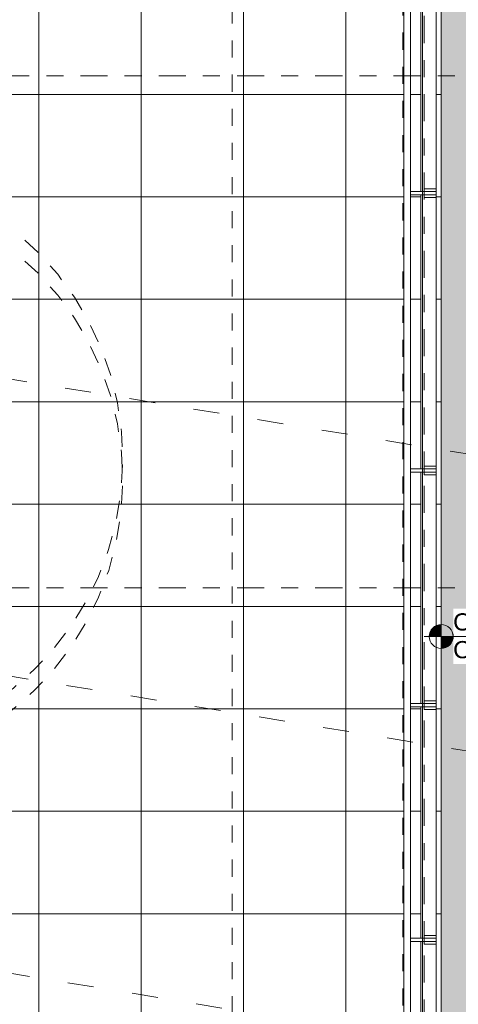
# Model space of a CAD drawing. Header units: metres. Extents: x -180 to 4, y -47 to 4.
# Tile 44 of 256: x -162.59 to -160.02, y -25.39 to -19.62. Entities that reach past the tile are written whole.
import ezdxf

# ---------------------------------------------------------------- set-up
doc = ezdxf.new("R2010")
doc.units = ezdxf.units.M
doc.header["$LTSCALE"] = 0.05
for name, pattern in [('Dash Style-1', [1.999894, 0.999947, -0.999947]), ('ISO-03 Gestrichelt mit Abstand', [7.62, 3.048, -4.572]), ('Linienart-34', [4.233, 2.116, -2.117]), ('Linienart-53', [5.291531, 3.175, -1.058062, 0.352704, -0.705764])]:
    doc.linetypes.add(name, pattern=pattern)
for name, color, linetype, lineweight, true_color in [('30 -34 Innenwände- 4 Türen_Fenster', 7, 'Continuous', 15, 0x9955ff), ('30 -36 Dächer- 3 Dachbeläge', 7, 'Continuous', 15, 0x9999ff), ('30 -36 Dächer- 4 Dachbekleidungen', 7, 'Continuous', 9, 0xccccff), ('70 -72 Beschriftung- 1 Beschriftung allgemein', 7, 'Continuous', 9, 0xff6633)]:
    doc.layers.add(name, color=color, linetype=linetype, lineweight=lineweight, true_color=true_color)
for name, color, linetype, lineweight in [('60- 61 allgemeine Ausstattung- 4 Terrassen', 7, 'Continuous', 9), ('70 -71 Achsen- 1 Gebäudeachsen', 7, 'Linienart-53', 18), ('70 -72 Beschriftung- 5 Höhenkoten', 7, 'Continuous', 15), ('Bemaßung', 7, 'Continuous', 5), ('Keine', 7, 'Continuous', 9)]:
    doc.layers.add(name, color=color, linetype=linetype, lineweight=lineweight)
doc.styles.add('Arial', font='arial.ttf')

# ---------------------------------------------------------------- blocks, each defined once
blk = doc.blocks.new('Gruppe-941')
at = {"layer": '30 -34 Innenwände- 4 Türen_Fenster', "color": 7, "linetype": 'ISO-03 Gestrichelt mit Abstand', "lineweight": 15, "transparency": 33554636}
blk.add_line((-170.581, -23.907), (-161.1338, -25.454), dxfattribs=at)
blk = doc.blocks.new('Gruppe-942')
at = {"layer": '30 -34 Innenwände- 4 Türen_Fenster', "color": 7, "linetype": 'ISO-03 Gestrichelt mit Abstand', "lineweight": 15, "transparency": 33554636}
blk.add_line((-167.581, -22.657), (-158.1338, -24.204), dxfattribs=at)
blk = doc.blocks.new('Gruppe-943')
at = {"layer": '30 -34 Innenwände- 4 Türen_Fenster', "color": 7, "linetype": 'ISO-03 Gestrichelt mit Abstand', "lineweight": 15, "transparency": 33554636}
blk.add_line((-164.581, -21.407), (-155.1338, -22.954), dxfattribs=at)
blk = doc.blocks.new('Gruppe-1230')
at = {"color": 255}
blk.add_wipeout([(-160.221, -24.9995), (-160.151, -24.9995), (-160.151, -25.0195), (-160.221, -25.0195)], dxfattribs=at).dxf.layer = '30 -36 Dächer- 4 Dachbekleidungen'
at = {"layer": '30 -36 Dächer- 4 Dachbekleidungen', "flags": 128}
for points in [[(-160.221, -24.9995), (-160.221, -24.9845), (-160.151, -24.9845), (-160.151, -24.9995)], [(-160.221, -24.9995), (-160.151, -24.9995), (-160.151, -25.0195), (-160.221, -25.0195)], [(-160.221, -25.0195), (-160.221, -25.0345), (-160.151, -25.0345), (-160.151, -25.0195)]]:
    blk.add_lwpolyline(points, dxfattribs=at)
at = {"color": 255}
blk.add_wipeout([(-160.221, -24.9995), (-160.301, -24.9995), (-160.301, -25.0195), (-160.221, -25.0195)], dxfattribs=at).dxf.layer = '30 -36 Dächer- 4 Dachbekleidungen'
at = {"layer": '30 -36 Dächer- 4 Dachbekleidungen', "flags": 128}
blk.add_lwpolyline([(-160.221, -24.9995), (-160.301, -24.9995), (-160.301, -25.0195), (-160.221, -25.0195)], close=True, dxfattribs=at)
blk = doc.blocks.new('Gruppe-1231')
at = {"color": 255}
blk.add_wipeout([(-160.221, -23.6245), (-160.151, -23.6245), (-160.151, -23.6445), (-160.221, -23.6445)], dxfattribs=at).dxf.layer = '30 -36 Dächer- 4 Dachbekleidungen'
at = {"layer": '30 -36 Dächer- 4 Dachbekleidungen', "flags": 128}
for points in [[(-160.221, -23.6245), (-160.221, -23.6095), (-160.151, -23.6095), (-160.151, -23.6245)], [(-160.221, -23.6245), (-160.151, -23.6245), (-160.151, -23.6445), (-160.221, -23.6445)], [(-160.221, -23.6445), (-160.221, -23.6595), (-160.151, -23.6595), (-160.151, -23.6445)]]:
    blk.add_lwpolyline(points, dxfattribs=at)
at = {"color": 255}
blk.add_wipeout([(-160.221, -23.6245), (-160.301, -23.6245), (-160.301, -23.6445), (-160.221, -23.6445)], dxfattribs=at).dxf.layer = '30 -36 Dächer- 4 Dachbekleidungen'
at = {"layer": '30 -36 Dächer- 4 Dachbekleidungen', "flags": 128}
blk.add_lwpolyline([(-160.221, -23.6245), (-160.301, -23.6245), (-160.301, -23.6445), (-160.221, -23.6445)], close=True, dxfattribs=at)
blk = doc.blocks.new('Gruppe-1232')
at = {"color": 255}
blk.add_wipeout([(-160.221, -22.2495), (-160.151, -22.2495), (-160.151, -22.2695), (-160.221, -22.2695)], dxfattribs=at).dxf.layer = '30 -36 Dächer- 4 Dachbekleidungen'
at = {"layer": '30 -36 Dächer- 4 Dachbekleidungen', "flags": 128}
for points in [[(-160.221, -22.2495), (-160.221, -22.2345), (-160.151, -22.2345), (-160.151, -22.2495)], [(-160.221, -22.2495), (-160.151, -22.2495), (-160.151, -22.2695), (-160.221, -22.2695)], [(-160.221, -22.2695), (-160.221, -22.2845), (-160.151, -22.2845), (-160.151, -22.2695)]]:
    blk.add_lwpolyline(points, dxfattribs=at)
at = {"color": 255}
blk.add_wipeout([(-160.221, -22.2495), (-160.301, -22.2495), (-160.301, -22.2695), (-160.221, -22.2695)], dxfattribs=at).dxf.layer = '30 -36 Dächer- 4 Dachbekleidungen'
at = {"layer": '30 -36 Dächer- 4 Dachbekleidungen', "flags": 128}
blk.add_lwpolyline([(-160.221, -22.2495), (-160.301, -22.2495), (-160.301, -22.2695), (-160.221, -22.2695)], close=True, dxfattribs=at)
blk = doc.blocks.new('Gruppe-1233')
at = {"color": 255}
blk.add_wipeout([(-160.221, -20.6445), (-160.151, -20.6445), (-160.151, -20.6245), (-160.221, -20.6245)], dxfattribs=at).dxf.layer = '30 -36 Dächer- 4 Dachbekleidungen'
at = {"layer": '30 -36 Dächer- 4 Dachbekleidungen', "flags": 128}
for points in [[(-160.221, -20.6245), (-160.221, -20.6095), (-160.151, -20.6095), (-160.151, -20.6245)], [(-160.221, -20.6445), (-160.151, -20.6445), (-160.151, -20.6245), (-160.221, -20.6245)], [(-160.221, -20.6445), (-160.221, -20.6595), (-160.151, -20.6595), (-160.151, -20.6445)]]:
    blk.add_lwpolyline(points, dxfattribs=at)
at = {"color": 255}
blk.add_wipeout([(-160.221, -20.6445), (-160.301, -20.6445), (-160.301, -20.6245), (-160.221, -20.6245)], dxfattribs=at).dxf.layer = '30 -36 Dächer- 4 Dachbekleidungen'
at = {"layer": '30 -36 Dächer- 4 Dachbekleidungen', "flags": 128}
blk.add_lwpolyline([(-160.221, -20.6445), (-160.301, -20.6445), (-160.301, -20.6245), (-160.221, -20.6245)], close=True, dxfattribs=at)
blk = doc.blocks.new('Gruppe-1373')
at = {"layer": '60- 61 allgemeine Ausstattung- 4 Terrassen', "color": 7, "linetype": 'Continuous', "lineweight": 18, "transparency": 33554559, "flags": 128}
for points in [[(-163.7088, -19.903), (-163.7088, -19.907), (-165.4528, -19.907), (-165.4528, -19.903)], [(-165.4528, -22.303), (-165.4528, -19.907), (-165.4488, -19.907), (-165.4488, -22.303)], [(-163.7128, -22.303), (-163.7128, -19.907), (-163.7088, -19.907), (-163.7088, -22.303)], [(-165.4382, -22.303), (-165.4382, -22.299), (-163.7234, -22.299), (-163.7234, -22.303)]]:
    blk.add_lwpolyline(points, close=True, dxfattribs=at)
at = {"layer": '60- 61 allgemeine Ausstattung- 4 Terrassen', "linetype": 'Linienart-34', "lineweight": 9}
blk.add_arc((-163.7128, -22.315), 1.7254, 179.60151, 89.281, dxfattribs=at)
at = {"layer": '70 -72 Beschriftung- 1 Beschriftung allgemein', "color": 252, "linetype": 'Continuous', "true_color": 0x888888, "transparency": 33554457}
blk.add_solid([(-165.4528, -22.303), (-163.7088, -22.303), (-165.4528, -19.903), (-163.7088, -19.903)], dxfattribs=at)
at = {"layer": '60- 61 allgemeine Ausstattung- 4 Terrassen', "color": 252, "true_color": 0x888888, "transparency": 33554687, "insert": (-164.734, -22.5108), "char_height": 0.100689, "attachment_point": 5, "line_spacing_factor": 0.96878, "style": 'Arial'}
blk.add_mtext('\\A1;Tür 270{\\H0.6667x;\\So^ ;} öffenbar', dxfattribs=at)
blk = doc.blocks.new('Gruppe-1384')
at = {"layer": '60- 61 allgemeine Ausstattung- 4 Terrassen', "linetype": 'Continuous', "lineweight": 9, "transparency": 33554534}
h = blk.add_hatch(dxfattribs=at)
h.set_pattern_fill('Platte 60_60 SRF-1', style=0, pattern_type=2)
h.set_pattern_definition([(90, (-168.481, -14.65704), (-0.6, 7e-17), []), (0, (-168.481, -14.65704), (0, 0.6), [])])
h.paths.add_polyline_path([(-175.67599996, -12.29404198), (-160.12099996, -12.29404198), (-160.12099996, -31.45204198), (-175.67599996, -31.45204198)])
at = {"layer": '60- 61 allgemeine Ausstattung- 4 Terrassen', "color": 252, "linetype": 'Continuous', "lineweight": 9, "true_color": 0x888888, "flags": 128}
blk.add_lwpolyline([(-175.67599996, -12.29404198), (-160.12099996, -12.29404198), (-160.12099996, -31.45204198), (-175.67599996, -31.45204198)], close=True, dxfattribs=at)
at = {"layer": '60- 61 allgemeine Ausstattung- 4 Terrassen', "color": 7, "transparency": 33554687}
blk.add_blockref('Gruppe-941', (0, 0), dxfattribs=at)
at = {"layer": 'Bemaßung', "color": 7}
blk.add_blockref('Gruppe-1373', (0, 0), dxfattribs=at)
at = {"color": 255, "linetype": 'Continuous', "lineweight": 9, "transparency": 33554687}
blk.add_wipeout([(-129.83124836, -12.23704198), (-129.83124836, -12.71704198), (-159.47099996, -12.71704198), (-159.47099996, -39.25704198), (-129.83124836, -39.25704198), (-129.83124836, -39.73704198), (-160.51099996, -39.73704198), (-160.51099996, -31.61704198), (-159.93099996, -31.61704198), (-159.93099996, -12.23704198)], dxfattribs=at).dxf.layer = '30 -36 Dächer- 3 Dachbeläge'
at = {"layer": '30 -36 Dächer- 3 Dachbeläge', "linetype": 'Continuous', "lineweight": 0}
blk.add_hatch(color=254, dxfattribs=at).paths.add_polyline_path([(-100.01799996, -12.23704198), (-100.01799996, -12.11704198), (-160.12099996, -12.11704198), (-160.12099996, -31.45204198), (-161.04799996, -31.45204198), (-161.04799996, -31.61704198), (-160.09099996, -31.61704198), (-160.09099996, -39.25704198), (-159.93099996, -39.25704198), (-159.93099996, -12.23704198)])
at = {"layer": '30 -36 Dächer- 3 Dachbeläge', "flags": 128}
blk.add_lwpolyline([(-100.01799996, -12.23704198), (-100.01799996, -12.11704198), (-160.12099996, -12.11704198), (-160.12099996, -31.45204198), (-161.04799996, -31.45204198), (-161.04799996, -31.61704198), (-160.09099996, -31.61704198), (-160.09099996, -39.25704198), (-159.93099996, -39.25704198), (-159.93099996, -12.23704198)], close=True, dxfattribs=at)
at = {"color": 255}
blk.add_wipeout([(-160.24099996, -31.51204198), (-160.98799996, -31.51204198), (-160.98799996, -31.60204198), (-160.15099996, -31.60204198), (-160.15099996, -12.11704198), (-160.24099996, -12.11704198)], dxfattribs=at).dxf.layer = '30 -36 Dächer- 4 Dachbekleidungen'
at = {"layer": '30 -36 Dächer- 4 Dachbekleidungen', "flags": 128}
blk.add_lwpolyline([(-160.24099996, -31.51204198), (-160.98799996, -31.51204198), (-160.98799996, -31.60204198), (-160.15099996, -31.60204198), (-160.15099996, -12.11704198), (-160.24099996, -12.11704198)], close=True, dxfattribs=at)
at = {"color": 255}
blk.add_wipeout([(-160.34099996, -12.11704198), (-160.30099996, -12.11704198), (-160.30099996, -31.45204198), (-160.34099996, -31.45204198)], dxfattribs=at).dxf.layer = '30 -36 Dächer- 4 Dachbekleidungen'
at = {"layer": '30 -36 Dächer- 4 Dachbekleidungen', "flags": 128}
blk.add_lwpolyline([(-160.34099996, -12.11704198), (-160.30099996, -12.11704198), (-160.30099996, -31.45204198), (-160.34099996, -31.45204198)], close=True, dxfattribs=at)
at = {"layer": '70 -72 Beschriftung- 1 Beschriftung allgemein', "linetype": 'Dash Style-1', "flags": 128}
blk.add_lwpolyline([(-161.34599996, -12.29404198), (-160.34599996, -12.29404198), (-160.34599996, -31.46704198), (-161.34599996, -31.46704198)], close=True, dxfattribs=at)
at = {"layer": '60- 61 allgemeine Ausstattung- 4 Terrassen', "color": 7, "transparency": 33554687}
for name in ['Gruppe-943', 'Gruppe-942']:
    blk.add_blockref(name, (0, 0), dxfattribs=at)
at = {"layer": '70 -72 Beschriftung- 1 Beschriftung allgemein', "color": 7}
for name in ['Gruppe-1233', 'Gruppe-1232', 'Gruppe-1231', 'Gruppe-1230']:
    blk.add_blockref(name, (0, 0), dxfattribs=at)
blk = doc.blocks.new('Gruppe-1782')
at = {"layer": '60- 61 allgemeine Ausstattung- 4 Terrassen', "color": 7, "linetype": 'Continuous', "lineweight": 18, "transparency": 33554559, "flags": 128}
for points in [[(-163.709, -19.7804), (-163.709, -19.7844), (-165.453, -19.7844), (-165.453, -19.7804)], [(-165.453, -22.1804), (-165.453, -19.7844), (-165.449, -19.7844), (-165.449, -22.1804)], [(-163.713, -22.1804), (-163.713, -19.7844), (-163.709, -19.7844), (-163.709, -22.1804)], [(-165.4384, -22.1804), (-165.4384, -22.1764), (-163.7236, -22.1764), (-163.7236, -22.1804)]]:
    blk.add_lwpolyline(points, close=True, dxfattribs=at)
at = {"layer": '60- 61 allgemeine Ausstattung- 4 Terrassen', "linetype": 'Linienart-34', "lineweight": 9}
blk.add_arc((-163.713, -22.1924), 1.7254, 179.60151, 89.281, dxfattribs=at)
at = {"layer": '70 -72 Beschriftung- 1 Beschriftung allgemein', "color": 252, "linetype": 'Continuous', "true_color": 0x888888, "transparency": 33554457}
blk.add_solid([(-165.453, -22.1804), (-163.709, -22.1804), (-165.453, -19.7804), (-163.709, -19.7804)], dxfattribs=at)
at = {"layer": '60- 61 allgemeine Ausstattung- 4 Terrassen', "color": 252, "true_color": 0x888888, "transparency": 33554687, "insert": (-164.7342, -22.3882), "char_height": 0.100689, "attachment_point": 5, "line_spacing_factor": 0.96878, "style": 'Arial'}
blk.add_mtext('\\A1;Tür 270{\\H0.6667x;\\So^ ;} öffenbar', dxfattribs=at)
blk = doc.blocks.new('_Dach_2D (2D)')
at = {"layer": '60- 61 allgemeine Ausstattung- 4 Terrassen', "color": 7}
blk.add_blockref('Gruppe-1384', (0, 0), dxfattribs=at)
at = {"layer": '70 -72 Beschriftung- 5 Höhenkoten', "linetype": 'Continuous', "lineweight": 0}
h = blk.add_hatch(color=7, dxfattribs=at)
edge = h.paths.add_edge_path()
edge.add_arc((-160.12099996, -23.23219355), 0.07, 90, 180)
edge.add_line((-160.19099996, -23.23219355), (-160.12099996, -23.23219355))
edge.add_line((-160.12099996, -23.23219355), (-160.12099996, -23.16219355))
at = {"layer": '70 -72 Beschriftung- 5 Höhenkoten'}
blk.add_line((-160.12099996, -23.33219355), (-160.12099996, -23.13219355), dxfattribs=at)
at = {"layer": '70 -72 Beschriftung- 5 Höhenkoten', "flags": 128}
for points in [[(-160.12099996, -23.16219355, 0.4142135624), (-160.19099996, -23.23219355), (-160.12099996, -23.23219355)], [(-160.19099996, -23.23219355, 0.4142135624), (-160.12099996, -23.30219355), (-160.12099996, -23.23219355)]]:
    blk.add_lwpolyline(points, format="xyb", close=True, dxfattribs=at)
at = {"layer": 'Bemaßung', "color": 7}
blk.add_blockref('Gruppe-1782', (0, 0), dxfattribs=at)
at = {"color": 255, "linetype": 'Continuous'}
blk.add_wipeout([(-160.05099996, -23.39447132), (-158.74985906, -23.39447132), (-158.74985906, -23.06991577), (-160.05099996, -23.06991577)], dxfattribs=at).dxf.layer = '70 -72 Beschriftung- 5 Höhenkoten'
at = {"layer": '70 -72 Beschriftung- 5 Höhenkoten', "linetype": 'Continuous', "lineweight": 0}
h = blk.add_hatch(color=7, dxfattribs=at)
edge = h.paths.add_edge_path()
edge.add_arc((-160.12099996, -23.23219355), 0.07, 270, 360)
edge.add_line((-160.05099996, -23.23219355), (-160.12099996, -23.23219355))
edge.add_line((-160.12099996, -23.23219355), (-160.12099996, -23.30219355))
at = {"layer": '70 -72 Beschriftung- 5 Höhenkoten'}
blk.add_line((-160.22099996, -23.23219355), (-158.84645058, -23.23219355), dxfattribs=at)
at = {"layer": '70 -72 Beschriftung- 5 Höhenkoten', "flags": 128}
for points in [[(-160.05099996, -23.23219355, 0.4142135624), (-160.12099996, -23.16219355), (-160.12099996, -23.23219355)], [(-160.12099996, -23.30219355, 0.4142135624), (-160.05099996, -23.23219355), (-160.12099996, -23.23219355)]]:
    blk.add_lwpolyline(points, format="xyb", close=True, dxfattribs=at)
at = {"layer": '70 -72 Beschriftung- 5 Höhenkoten', "insert": (-160.05099996, -23.09657989), "char_height": 0.1006886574, "attachment_point": 1, "line_spacing_factor": 0.96878, "style": 'Arial'}
blk.add_mtext('OK Geländer +10,13\\POK Attika   +9,03', dxfattribs=at)
blk = doc.blocks.new('_Dach_2D Bemaßung_ Beschriftung (2D)')
at = {"layer": '70 -72 Beschriftung- 1 Beschriftung allgemein'}
blk.add_line((-160.23099996, -12.08704198), (-160.23099996, -31.58704198), dxfattribs=at)
blk = doc.blocks.new('_Achsen (3D)')
at = {"layer": '70 -71 Achsen- 1 Gebäudeachsen', "transparency": 33554687}
for p, q in [((-160.221, 3.8), (-160.221, -46.172)), ((-179.668, -19.947), (3.826, -19.947)), ((-179.668, -22.947), (3.826, -22.947))]:
    blk.add_line(p, q, dxfattribs=at)

msp = doc.modelspace()

# ---------------------------------------------------------------- block references
at = {"layer": 'Keine', "color": 1}
msp.add_blockref('_Dach_2D (2D)', (0, 0), dxfattribs=at)

# ---------------------------------------------------------------- next in the draw order: block references
msp.add_blockref('_Dach_2D Bemaßung_ Beschriftung (2D)', (0, 0), dxfattribs=at)

# ---------------------------------------------------------------- next in the draw order: block references
msp.add_blockref('_Achsen (3D)', (0, 0), dxfattribs=at)

doc.saveas('drawing.dxf')
